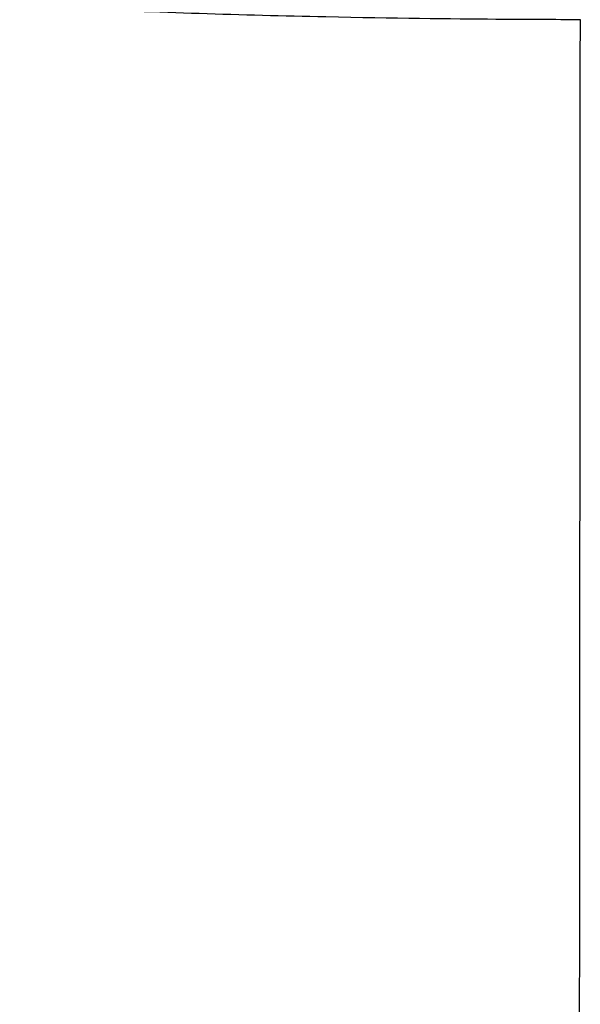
# Model space of a CAD drawing. Header units: millimetres. Extents: x 0 to 4378, y 0 to 2376.
# Tile 18 of 236: x 758 to 770, y 421 to 443. Entities that reach past the tile are written whole.
import ezdxf

# ---------------------------------------------------------------- set-up
doc = ezdxf.new("R2010")
doc.units = ezdxf.units.MM
doc.header["$LTSCALE"] = 0.2

# ---------------------------------------------------------------- blocks, each defined once
blk = doc.blocks.new('A$C0ad0ff27')
blk.add_open_spline([(0.057, 235.014), (-0.41, 235.016), (-2.636, 235.011), (-7.582, 235.116), (-9.478, 235.177), (-12.611, 235.311), (-13.856, 235.373), (-16.741, 235.538), (-18.37, 235.648), (-20.895, 235.844), (-21.806, 235.921), (-23.188, 236.045), (-23.666, 236.089), (-26.68, 236.38), (-29.141, 236.666), (-34.65, 237.416), (-37.625, 237.906), (-40.752, 238.526), (-41.116, 238.6), (-44.46, 239.295), (-47.148, 239.986), (-49.79, 240.811), (-50.081, 240.904), (-50.635, 241.086), (-50.902, 241.175), (-51.3, 241.313), (-51.436, 241.361), (-52.075, 241.589), (-52.596, 241.779), (-53.34, 242.072), (-53.587, 242.173), (-54.484, 242.548), (-55.087, 242.82), (-56.243, 243.388), (-56.805, 243.696), (-57.547, 244.135), (-57.759, 244.265), (-58.593, 244.8), (-59.125, 245.209), (-59.633, 245.67), (-59.69, 245.723), (-59.863, 245.89), (-59.973, 246.003), (-60.149, 246.197), (-60.222, 246.28), (-60.667, 246.829), (-61.115, 247.55), (-61.218, 248.448), (-61.222, 248.49), (-61.268, 249.149), (-61.091, 249.749), (-60.74, 250.538), (-60.533, 250.883), (-60.231, 251.283), (-60.188, 251.339), (-60.143, 251.394)], degree=3, knots=[0.000004, 0.000004, 0.000004, 0.000004, 0.139875, 0.139875, 0.227512, 0.227512, 0.285894, 0.285894, 0.363713, 0.363713, 0.408155, 0.408155, 0.431826, 0.431826, 0.55804, 0.55804, 0.726318, 0.726318, 0.748791, 0.748791, 0.934846, 0.934846, 0.958293, 0.958293, 0.980317, 0.980317, 0.992046, 0.992046, 1.035571, 1.035571, 1.057896, 1.057896, 1.118512, 1.118512, 1.185121, 1.185121, 1.212956, 1.212956, 1.299325, 1.299325, 1.310275, 1.310275, 1.333714, 1.333714, 1.350359, 1.350359, 1.438721, 1.438721, 1.44302, 1.44302, 1.506527, 1.506527, 1.556602, 1.556602, 1.564732, 1.564732, 1.564732, 1.564732])
blk.add_open_spline([(0.001, 165.043), (0.025, 191.217), (0.044, 214.618), (0.057, 235.014)], degree=3)

msp = doc.modelspace()

# ---------------------------------------------------------------- block references
msp.add_blockref('A$C0ad0ff27', (770.089, 208.215))

doc.saveas('drawing.dxf')
